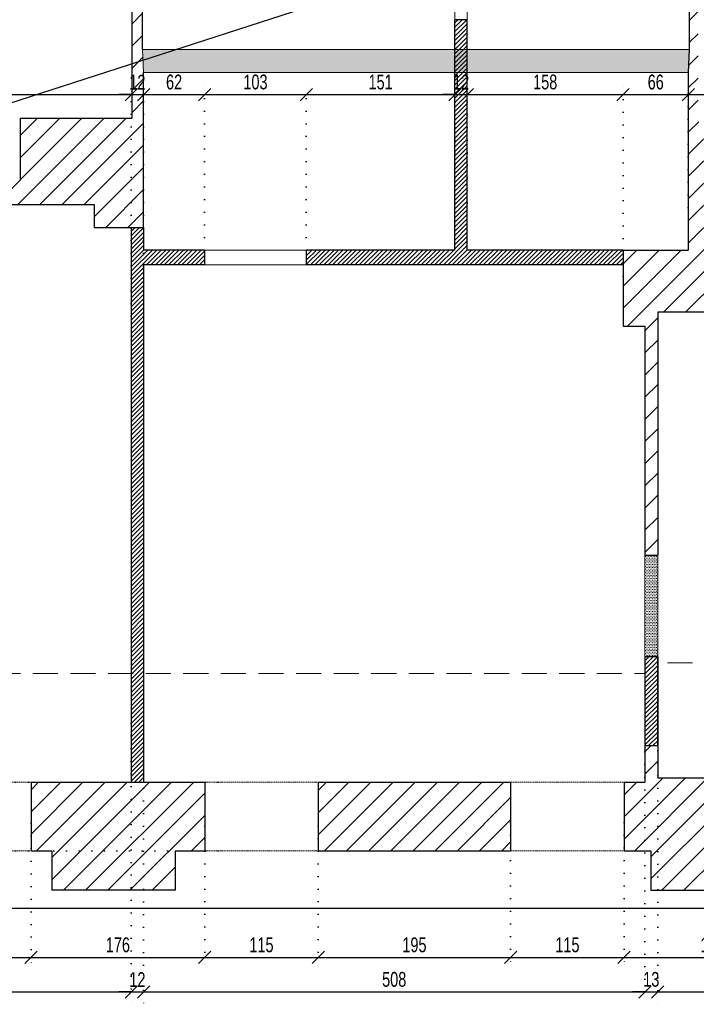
# Model space of a CAD drawing. Header units: millimetres. Extents: x 11149 to 111407, y -107619 to -23630.
# Tile 7 of 245: x 14129 to 14815, y -40030 to -39033. Entities that reach past the tile are written whole.
import ezdxf

# ---------------------------------------------------------------- set-up
doc = ezdxf.new("R2010")
doc.units = ezdxf.units.MM
doc.header["$LTSCALE"] = 2
for name, pattern in [('DOT', [6.35, 0, -6.35]), ('HIDDEN', [9.525, 6.35, -3.175]), ('HIDDENX2', [19.05, 12.7, -6.35])]:
    doc.linetypes.add(name, pattern=pattern)
doc.layers.get('0').update_dxf_attribs({"plot": 0})
doc.layers.get('Defpoints').update_dxf_attribs({"color": 1})
for name, color, linetype in [('3DPLAN_A_KRESKOWANIE 1', 253, 'Continuous'), ('3DPLAN_A_OPIS', 8, 'Continuous'), ('3DPLAN_K_OBRYS WIDOK', 242, 'Continuous')]:
    doc.layers.add(name, color=color, linetype=linetype)
for name, color, linetype, lineweight in [('3DPLAN_A_WYSOKOŚCI ZMIANA', 144, 'HIDDENX2', 5), ('A_WYBURZENIA', 6, 'Continuous', 0), ('A_ściany mur', 2, 'Continuous', 30), ('AW_CERAMIKA', 6, 'Continuous', 9), ('e-cad_wymiary', 4, 'Continuous', 9), ('WIDOK', 7, 'Continuous', 25)]:
    doc.layers.add(name, color=color, linetype=linetype, lineweight=lineweight)
doc.styles.add('e-cad_1', font='arial.ttf', dxfattribs={"width": 0.7})
doc.dimstyles.new('e-cad_1_100_[cm]', dxfattribs={"dimscale": 10, "dimtxt": 1.5, "dimasz": 1.25, "dimexe": 1.25, "dimexo": 0.625, "dimgap": 0.5, "dimtad": 1, "dimdec": 0, "dimrnd": 1, "dimzin": 1, "dimtxsty": 'e-cad_1', "dimblk": 'OBLIQUE', "dimcen": 2.5, "dimclrd": 256, "dimclre": 252, "dimclrt": 7, "dimadec": 0, "dimazin": 0, "dimtfac": 1, "dimtix": 1, "dimtmove": 2, "dimatfit": 3, "dimldrblk": 'NONE', "dimfxl": 60, "dimfxlon": 1, "dimarcsym": 0})
pattern_1 = [(0, (-4205.4427, -19250.5518), (0.79375, 1.5875), [0, -1.5875])]
pattern_2 = [(45, (-15708.4828, 6015.711), (-2.24506403, 2.24506403), [])]

# ---------------------------------------------------------------- blocks, each defined once
blk = doc.blocks.new('_OBLIQUE')
at = {"color": 0, "linetype": 'ByBlock', "lineweight": -2}
blk.add_line((-0.5, -0.5), (0.5, 0.5), dxfattribs=at)
blk = doc.blocks.new('*D608')
at = {"layer": 'Defpoints', "color": 0}
for p in [(14025.97, -39840.14), (14140.97, -39840.76), (14140.97, -39982.89)]:
    blk.add_point(p, dxfattribs=at)
at = {"layer": 'e-cad_wymiary', "color": 252, "linetype": 'DOT', "lineweight": -2}
for p, q in [((14025.97, -39846.39), (14025.97, -39995.39)), ((14140.97, -39847.01), (14140.97, -39995.39))]:
    blk.add_line(p, q, dxfattribs=at)
at = {"layer": 'e-cad_wymiary', "lineweight": -2}
blk.add_line((14025.97, -39982.89), (14140.97, -39982.89), dxfattribs=at)
at = {"layer": 'e-cad_wymiary', "lineweight": -2, "xscale": 12.5, "yscale": 12.5, "zscale": 12.5, "rotation": 180}
blk.add_blockref('_OBLIQUE', (14025.97, -39982.89), dxfattribs=at)
at = {"layer": 'e-cad_wymiary', "lineweight": -2, "xscale": 12.5, "yscale": 12.5, "zscale": 12.5}
blk.add_blockref('_OBLIQUE', (14140.97, -39982.89), dxfattribs=at)
at = {"layer": 'e-cad_wymiary', "color": 7, "insert": (14083.47, -39970.23), "char_height": 15, "attachment_point": 5, "style": 'e-cad_1'}
blk.add_mtext('115', dxfattribs=at)
blk = doc.blocks.new('_None')
blk = doc.blocks.new('*D609')
at = {"layer": 'Defpoints', "color": 0}
for p in [(14140.97, -39840.76), (14316.97, -39843.35), (14316.97, -39982.89)]:
    blk.add_point(p, dxfattribs=at)
at = {"layer": 'e-cad_wymiary', "color": 252, "linetype": 'DOT', "lineweight": -2}
for p, q in [((14140.97, -39847.01), (14140.97, -39995.39)), ((14316.97, -39849.6), (14316.97, -39995.39))]:
    blk.add_line(p, q, dxfattribs=at)
at = {"layer": 'e-cad_wymiary', "lineweight": -2}
blk.add_line((14140.97, -39982.89), (14316.97, -39982.89), dxfattribs=at)
at = {"layer": 'e-cad_wymiary', "lineweight": -2, "xscale": 12.5, "yscale": 12.5, "zscale": 12.5, "rotation": 180}
blk.add_blockref('_OBLIQUE', (14140.97, -39982.89), dxfattribs=at)
at = {"layer": 'e-cad_wymiary', "lineweight": -2, "xscale": 12.5, "yscale": 12.5, "zscale": 12.5}
blk.add_blockref('_OBLIQUE', (14316.97, -39982.89), dxfattribs=at)
at = {"layer": 'e-cad_wymiary', "color": 7, "insert": (14228.97, -39970.23), "char_height": 15, "attachment_point": 5, "style": 'e-cad_1'}
blk.add_mtext('176', dxfattribs=at)
blk = doc.blocks.new('*D610')
at = {"layer": 'Defpoints', "color": 0}
for p in [(14316.97, -39843.35), (14431.97, -39843.35), (14431.97, -39982.89)]:
    blk.add_point(p, dxfattribs=at)
at = {"layer": 'e-cad_wymiary', "color": 252, "linetype": 'DOT', "lineweight": -2}
for p, q in [((14316.97, -39849.6), (14316.97, -39995.39)), ((14431.97, -39849.6), (14431.97, -39995.39))]:
    blk.add_line(p, q, dxfattribs=at)
at = {"layer": 'e-cad_wymiary', "lineweight": -2}
blk.add_line((14316.97, -39982.89), (14431.97, -39982.89), dxfattribs=at)
at = {"layer": 'e-cad_wymiary', "lineweight": -2, "xscale": 12.5, "yscale": 12.5, "zscale": 12.5, "rotation": 180}
blk.add_blockref('_OBLIQUE', (14316.97, -39982.89), dxfattribs=at)
at = {"layer": 'e-cad_wymiary', "lineweight": -2, "xscale": 12.5, "yscale": 12.5, "zscale": 12.5}
blk.add_blockref('_OBLIQUE', (14431.97, -39982.89), dxfattribs=at)
at = {"layer": 'e-cad_wymiary', "color": 7, "insert": (14374.47, -39970.23), "char_height": 15, "attachment_point": 5, "style": 'e-cad_1'}
blk.add_mtext('115', dxfattribs=at)
blk = doc.blocks.new('*D611')
at = {"layer": 'Defpoints', "color": 0}
for p in [(14431.97, -39843.35), (14626.97, -39840.14), (14626.97, -39982.89)]:
    blk.add_point(p, dxfattribs=at)
at = {"layer": 'e-cad_wymiary', "color": 252, "linetype": 'DOT', "lineweight": -2}
for p, q in [((14431.97, -39849.6), (14431.97, -39995.39)), ((14626.97, -39846.39), (14626.97, -39995.39))]:
    blk.add_line(p, q, dxfattribs=at)
at = {"layer": 'e-cad_wymiary', "lineweight": -2}
blk.add_line((14431.97, -39982.89), (14626.97, -39982.89), dxfattribs=at)
at = {"layer": 'e-cad_wymiary', "lineweight": -2, "xscale": 12.5, "yscale": 12.5, "zscale": 12.5, "rotation": 180}
blk.add_blockref('_OBLIQUE', (14431.97, -39982.89), dxfattribs=at)
at = {"layer": 'e-cad_wymiary', "lineweight": -2, "xscale": 12.5, "yscale": 12.5, "zscale": 12.5}
blk.add_blockref('_OBLIQUE', (14626.97, -39982.89), dxfattribs=at)
at = {"layer": 'e-cad_wymiary', "color": 7, "insert": (14529.47, -39970.23), "char_height": 15, "attachment_point": 5, "style": 'e-cad_1'}
blk.add_mtext('195', dxfattribs=at)
blk = doc.blocks.new('*D612')
at = {"layer": 'Defpoints', "color": 0}
for p in [(14626.97, -39840.14), (14741.97, -39840.14), (14741.97, -39982.89)]:
    blk.add_point(p, dxfattribs=at)
at = {"layer": 'e-cad_wymiary', "color": 252, "linetype": 'DOT', "lineweight": -2}
for p, q in [((14626.97, -39846.39), (14626.97, -39995.39)), ((14741.97, -39846.39), (14741.97, -39995.39))]:
    blk.add_line(p, q, dxfattribs=at)
at = {"layer": 'e-cad_wymiary', "lineweight": -2}
blk.add_line((14626.97, -39982.89), (14741.97, -39982.89), dxfattribs=at)
at = {"layer": 'e-cad_wymiary', "lineweight": -2, "xscale": 12.5, "yscale": 12.5, "zscale": 12.5, "rotation": 180}
blk.add_blockref('_OBLIQUE', (14626.97, -39982.89), dxfattribs=at)
at = {"layer": 'e-cad_wymiary', "lineweight": -2, "xscale": 12.5, "yscale": 12.5, "zscale": 12.5}
blk.add_blockref('_OBLIQUE', (14741.97, -39982.89), dxfattribs=at)
at = {"layer": 'e-cad_wymiary', "color": 7, "insert": (14684.47, -39970.23), "char_height": 15, "attachment_point": 5, "style": 'e-cad_1'}
blk.add_mtext('115', dxfattribs=at)
blk = doc.blocks.new('*D613')
at = {"layer": 'Defpoints', "color": 0}
for p in [(14741.97, -39840.14), (14920.97, -39840.14), (14920.97, -39982.89)]:
    blk.add_point(p, dxfattribs=at)
at = {"layer": 'e-cad_wymiary', "color": 252, "linetype": 'DOT', "lineweight": -2}
for p, q in [((14741.97, -39846.39), (14741.97, -39995.39)), ((14920.97, -39846.39), (14920.97, -39995.39))]:
    blk.add_line(p, q, dxfattribs=at)
at = {"layer": 'e-cad_wymiary', "lineweight": -2}
blk.add_line((14741.97, -39982.89), (14920.97, -39982.89), dxfattribs=at)
at = {"layer": 'e-cad_wymiary', "lineweight": -2, "xscale": 12.5, "yscale": 12.5, "zscale": 12.5, "rotation": 180}
blk.add_blockref('_OBLIQUE', (14741.97, -39982.89), dxfattribs=at)
at = {"layer": 'e-cad_wymiary', "lineweight": -2, "xscale": 12.5, "yscale": 12.5, "zscale": 12.5}
blk.add_blockref('_OBLIQUE', (14920.97, -39982.89), dxfattribs=at)
at = {"layer": 'e-cad_wymiary', "color": 7, "insert": (14831.47, -39970.23), "char_height": 15, "attachment_point": 5, "style": 'e-cad_1'}
blk.add_mtext('179', dxfattribs=at)
blk = doc.blocks.new('*D634')
at = {"layer": 'Defpoints', "color": 0}
for p in [(13977.43, -39726.59), (14242.47, -39739.55), (14242.47, -40017.89)]:
    blk.add_point(p, dxfattribs=at)
at = {"layer": 'e-cad_wymiary', "color": 252, "linetype": 'DOT', "lineweight": -2}
for p, q in [((13977.43, -39732.84), (13977.43, -40030.39)), ((14242.47, -39745.8), (14242.47, -40030.39))]:
    blk.add_line(p, q, dxfattribs=at)
at = {"layer": 'e-cad_wymiary', "lineweight": -2}
blk.add_line((13977.43, -40017.89), (14242.47, -40017.89), dxfattribs=at)
at = {"layer": 'e-cad_wymiary', "lineweight": -2, "xscale": 12.5, "yscale": 12.5, "zscale": 12.5, "rotation": 180}
blk.add_blockref('_OBLIQUE', (13977.43, -40017.89), dxfattribs=at)
at = {"layer": 'e-cad_wymiary', "lineweight": -2, "xscale": 12.5, "yscale": 12.5, "zscale": 12.5}
blk.add_blockref('_OBLIQUE', (14242.47, -40017.89), dxfattribs=at)
at = {"layer": 'e-cad_wymiary', "color": 7, "insert": (14109.95, -40005.23), "char_height": 15, "attachment_point": 5, "style": 'e-cad_1'}
blk.add_mtext('265', dxfattribs=at)
blk = doc.blocks.new('*D635')
at = {"layer": 'Defpoints', "color": 0}
for p in [(14242.47, -39739.55), (14254.97, -39741.17), (14254.97, -40017.89)]:
    blk.add_point(p, dxfattribs=at)
at = {"layer": 'e-cad_wymiary', "color": 252, "linetype": 'DOT', "lineweight": -2}
for p, q in [((14242.47, -39745.8), (14242.47, -40030.39)), ((14254.97, -39747.42), (14254.97, -40030.39))]:
    blk.add_line(p, q, dxfattribs=at)
at = {"layer": 'e-cad_wymiary', "lineweight": -2}
for p, q in [((14242.47, -40017.89), (14229.97, -40017.89)), ((14242.47, -40017.89), (14254.97, -40017.89)), ((14254.97, -40017.89), (14267.47, -40017.89))]:
    blk.add_line(p, q, dxfattribs=at)
at = {"layer": 'e-cad_wymiary', "lineweight": -2, "xscale": 12.5, "yscale": 12.5, "zscale": 12.5}
blk.add_blockref('_OBLIQUE', (14242.47, -40017.89), dxfattribs=at)
at = {"layer": 'e-cad_wymiary', "lineweight": -2, "xscale": 12.5, "yscale": 12.5, "zscale": 12.5, "rotation": 180}
blk.add_blockref('_OBLIQUE', (14254.97, -40017.89), dxfattribs=at)
at = {"layer": 'e-cad_wymiary', "color": 7, "insert": (14248.72, -40005.36), "char_height": 15, "attachment_point": 5, "style": 'e-cad_1'}
blk.add_mtext('12', dxfattribs=at)
blk = doc.blocks.new('*D636')
at = {"layer": 'Defpoints', "color": 0}
for p in [(14254.97, -39741.17), (14762.97, -39768.39), (14762.97, -40017.89)]:
    blk.add_point(p, dxfattribs=at)
at = {"layer": 'e-cad_wymiary', "color": 252, "linetype": 'DOT', "lineweight": -2}
for p, q in [((14254.97, -39747.42), (14254.97, -40030.39)), ((14762.97, -39774.64), (14762.97, -40030.39))]:
    blk.add_line(p, q, dxfattribs=at)
at = {"layer": 'e-cad_wymiary', "lineweight": -2}
blk.add_line((14254.97, -40017.89), (14762.97, -40017.89), dxfattribs=at)
at = {"layer": 'e-cad_wymiary', "lineweight": -2, "xscale": 12.5, "yscale": 12.5, "zscale": 12.5, "rotation": 180}
blk.add_blockref('_OBLIQUE', (14254.97, -40017.89), dxfattribs=at)
at = {"layer": 'e-cad_wymiary', "lineweight": -2, "xscale": 12.5, "yscale": 12.5, "zscale": 12.5}
blk.add_blockref('_OBLIQUE', (14762.97, -40017.89), dxfattribs=at)
at = {"layer": 'e-cad_wymiary', "color": 7, "insert": (14508.97, -40005.23), "char_height": 15, "attachment_point": 5, "style": 'e-cad_1'}
blk.add_mtext('508', dxfattribs=at)
blk = doc.blocks.new('*D637')
at = {"layer": 'Defpoints', "color": 0}
for p in [(14775.97, -39754.14), (14762.97, -39768.39), (14775.97, -40017.89)]:
    blk.add_point(p, dxfattribs=at)
at = {"layer": 'e-cad_wymiary', "color": 252, "linetype": 'DOT', "lineweight": -2}
for p, q in [((14775.97, -39760.39), (14775.97, -40030.39)), ((14762.97, -39774.64), (14762.97, -40030.39))]:
    blk.add_line(p, q, dxfattribs=at)
at = {"layer": 'e-cad_wymiary', "lineweight": -2}
for p, q in [((14762.97, -40017.89), (14750.47, -40017.89)), ((14762.97, -40017.89), (14775.97, -40017.89)), ((14775.97, -40017.89), (14788.47, -40017.89))]:
    blk.add_line(p, q, dxfattribs=at)
at = {"layer": 'e-cad_wymiary', "lineweight": -2, "xscale": 12.5, "yscale": 12.5, "zscale": 12.5}
blk.add_blockref('_OBLIQUE', (14762.97, -40017.89), dxfattribs=at)
at = {"layer": 'e-cad_wymiary', "lineweight": -2, "xscale": 12.5, "yscale": 12.5, "zscale": 12.5, "rotation": 180}
blk.add_blockref('_OBLIQUE', (14775.97, -40017.89), dxfattribs=at)
at = {"layer": 'e-cad_wymiary', "color": 7, "insert": (14769.47, -40005.23), "char_height": 15, "attachment_point": 5, "style": 'e-cad_1'}
blk.add_mtext('13', dxfattribs=at)
blk = doc.blocks.new('*D638')
at = {"layer": 'Defpoints', "color": 0, "ltscale": 0.5}
for p in [(14775.97, -39754.14), (15420.97, -39781.47), (15420.97, -40017.89)]:
    blk.add_point(p, dxfattribs=at)
at = {"layer": 'e-cad_wymiary', "color": 252, "linetype": 'DOT', "lineweight": -2}
for p, q in [((14775.97, -39760.39), (14775.97, -40030.39)), ((15420.97, -39787.72), (15420.97, -40030.39))]:
    blk.add_line(p, q, dxfattribs=at)
at = {"layer": 'e-cad_wymiary', "lineweight": -2}
blk.add_line((14775.97, -40017.89), (15420.97, -40017.89), dxfattribs=at)
at = {"layer": 'e-cad_wymiary', "lineweight": -2, "ltscale": 0.5, "xscale": 12.5, "yscale": 12.5, "zscale": 12.5, "rotation": 180}
blk.add_blockref('_OBLIQUE', (14775.97, -40017.89), dxfattribs=at)
at = {"layer": 'e-cad_wymiary', "lineweight": -2, "ltscale": 0.5, "xscale": 12.5, "yscale": 12.5, "zscale": 12.5}
blk.add_blockref('_OBLIQUE', (15420.97, -40017.89), dxfattribs=at)
at = {"layer": 'e-cad_wymiary', "color": 7, "ltscale": 0.5, "insert": (15098.47, -40005.23), "char_height": 15, "attachment_point": 5, "style": 'e-cad_1'}
blk.add_mtext('645', dxfattribs=at)
blk = doc.blocks.new('*D733')
at = {"layer": 'Defpoints', "color": 0}
for p in [(14242.47, -39108.89), (13977.43, -39260.28), (14242.47, -39339.67)]:
    blk.add_point(p, dxfattribs=at)
at = {"layer": 'e-cad_wymiary', "color": 252, "linetype": 'DOT', "lineweight": -2}
for p, q in [((13977.43, -39254.03), (13977.43, -39096.39)), ((14242.47, -39333.42), (14242.47, -39096.39))]:
    blk.add_line(p, q, dxfattribs=at)
at = {"layer": 'e-cad_wymiary', "lineweight": -2}
blk.add_line((13977.43, -39108.89), (14242.47, -39108.89), dxfattribs=at)
at = {"layer": 'e-cad_wymiary', "lineweight": -2, "xscale": 12.5, "yscale": 12.5, "zscale": 12.5, "rotation": 180}
blk.add_blockref('_OBLIQUE', (13977.43, -39108.89), dxfattribs=at)
at = {"layer": 'e-cad_wymiary', "lineweight": -2, "xscale": 12.5, "yscale": 12.5, "zscale": 12.5}
blk.add_blockref('_OBLIQUE', (14242.47, -39108.89), dxfattribs=at)
at = {"layer": 'e-cad_wymiary', "color": 7, "insert": (14109.95, -39096.23), "char_height": 15, "attachment_point": 5, "style": 'e-cad_1'}
blk.add_mtext('265', dxfattribs=at)
blk = doc.blocks.new('*D734')
at = {"layer": 'Defpoints', "color": 0}
for p in [(14254.97, -39108.89), (14242.47, -39339.67), (14254.97, -39339.67)]:
    blk.add_point(p, dxfattribs=at)
at = {"layer": 'e-cad_wymiary', "color": 252, "linetype": 'DOT', "lineweight": -2}
for p, q in [((14242.47, -39333.42), (14242.47, -39096.39)), ((14254.97, -39333.42), (14254.97, -39096.39))]:
    blk.add_line(p, q, dxfattribs=at)
at = {"layer": 'e-cad_wymiary', "lineweight": -2}
for p, q in [((14242.47, -39108.89), (14229.97, -39108.89)), ((14242.47, -39108.89), (14254.97, -39108.89)), ((14254.97, -39108.89), (14267.47, -39108.89))]:
    blk.add_line(p, q, dxfattribs=at)
at = {"layer": 'e-cad_wymiary', "lineweight": -2, "xscale": 12.5, "yscale": 12.5, "zscale": 12.5}
blk.add_blockref('_OBLIQUE', (14242.47, -39108.89), dxfattribs=at)
at = {"layer": 'e-cad_wymiary', "lineweight": -2, "xscale": 12.5, "yscale": 12.5, "zscale": 12.5, "rotation": 180}
blk.add_blockref('_OBLIQUE', (14254.97, -39108.89), dxfattribs=at)
at = {"layer": 'e-cad_wymiary', "color": 7, "insert": (14248.72, -39096.36), "char_height": 15, "attachment_point": 5, "style": 'e-cad_1'}
blk.add_mtext('12', dxfattribs=at)
blk = doc.blocks.new('*D735')
at = {"layer": 'Defpoints', "color": 0}
for p in [(14316.88, -39108.89), (14316.88, -39272.64), (14254.97, -39339.67)]:
    blk.add_point(p, dxfattribs=at)
at = {"layer": 'e-cad_wymiary', "color": 252, "linetype": 'DOT', "lineweight": -2}
for p, q in [((14254.97, -39333.42), (14254.97, -39096.39)), ((14316.88, -39266.39), (14316.88, -39096.39))]:
    blk.add_line(p, q, dxfattribs=at)
at = {"layer": 'e-cad_wymiary', "lineweight": -2}
blk.add_line((14254.97, -39108.89), (14316.88, -39108.89), dxfattribs=at)
at = {"layer": 'e-cad_wymiary', "lineweight": -2, "xscale": 12.5, "yscale": 12.5, "zscale": 12.5, "rotation": 180}
blk.add_blockref('_OBLIQUE', (14254.97, -39108.89), dxfattribs=at)
at = {"layer": 'e-cad_wymiary', "lineweight": -2, "xscale": 12.5, "yscale": 12.5, "zscale": 12.5}
blk.add_blockref('_OBLIQUE', (14316.88, -39108.89), dxfattribs=at)
at = {"layer": 'e-cad_wymiary', "color": 7, "insert": (14285.92, -39096.23), "char_height": 15, "attachment_point": 5, "style": 'e-cad_1'}
blk.add_mtext('62', dxfattribs=at)
blk = doc.blocks.new('*D736')
at = {"layer": 'Defpoints', "color": 0}
for p in [(14419.88, -39108.89), (14316.88, -39272.64), (14419.88, -39272.64)]:
    blk.add_point(p, dxfattribs=at)
at = {"layer": 'e-cad_wymiary', "color": 252, "linetype": 'DOT', "lineweight": -2}
for p, q in [((14316.88, -39266.39), (14316.88, -39096.39)), ((14419.88, -39266.39), (14419.88, -39096.39))]:
    blk.add_line(p, q, dxfattribs=at)
at = {"layer": 'e-cad_wymiary', "lineweight": -2}
blk.add_line((14316.88, -39108.89), (14419.88, -39108.89), dxfattribs=at)
at = {"layer": 'e-cad_wymiary', "lineweight": -2, "xscale": 12.5, "yscale": 12.5, "zscale": 12.5, "rotation": 180}
blk.add_blockref('_OBLIQUE', (14316.88, -39108.89), dxfattribs=at)
at = {"layer": 'e-cad_wymiary', "lineweight": -2, "xscale": 12.5, "yscale": 12.5, "zscale": 12.5}
blk.add_blockref('_OBLIQUE', (14419.88, -39108.89), dxfattribs=at)
at = {"layer": 'e-cad_wymiary', "color": 7, "insert": (14368.38, -39096.23), "char_height": 15, "attachment_point": 5, "style": 'e-cad_1'}
blk.add_mtext('103', dxfattribs=at)
blk = doc.blocks.new('*D737')
at = {"layer": 'Defpoints', "color": 0}
for p in [(14570.5, -39108.89), (14570.5, -39225.21), (14419.88, -39272.64)]:
    blk.add_point(p, dxfattribs=at)
at = {"layer": 'e-cad_wymiary', "color": 252, "linetype": 'DOT', "lineweight": -2}
for p, q in [((14419.88, -39266.39), (14419.88, -39096.39)), ((14570.5, -39218.96), (14570.5, -39096.39))]:
    blk.add_line(p, q, dxfattribs=at)
at = {"layer": 'e-cad_wymiary', "lineweight": -2}
blk.add_line((14419.88, -39108.89), (14570.5, -39108.89), dxfattribs=at)
at = {"layer": 'e-cad_wymiary', "lineweight": -2, "xscale": 12.5, "yscale": 12.5, "zscale": 12.5, "rotation": 180}
blk.add_blockref('_OBLIQUE', (14419.88, -39108.89), dxfattribs=at)
at = {"layer": 'e-cad_wymiary', "lineweight": -2, "xscale": 12.5, "yscale": 12.5, "zscale": 12.5}
blk.add_blockref('_OBLIQUE', (14570.5, -39108.89), dxfattribs=at)
at = {"layer": 'e-cad_wymiary', "color": 7, "insert": (14495.19, -39096.23), "char_height": 15, "attachment_point": 5, "style": 'e-cad_1'}
blk.add_mtext('151', dxfattribs=at)
blk = doc.blocks.new('*D738')
at = {"layer": 'Defpoints', "color": 0}
for p in [(14583, -39108.89), (14570.5, -39225.21), (14583, -39225.21)]:
    blk.add_point(p, dxfattribs=at)
at = {"layer": 'e-cad_wymiary', "color": 252, "linetype": 'DOT', "lineweight": -2}
for p, q in [((14570.5, -39218.96), (14570.5, -39096.39)), ((14583, -39218.96), (14583, -39096.39))]:
    blk.add_line(p, q, dxfattribs=at)
at = {"layer": 'e-cad_wymiary', "lineweight": -2}
for p, q in [((14570.5, -39108.89), (14558, -39108.89)), ((14570.5, -39108.89), (14583, -39108.89)), ((14583, -39108.89), (14595.5, -39108.89))]:
    blk.add_line(p, q, dxfattribs=at)
at = {"layer": 'e-cad_wymiary', "lineweight": -2, "xscale": 12.5, "yscale": 12.5, "zscale": 12.5}
blk.add_blockref('_OBLIQUE', (14570.5, -39108.89), dxfattribs=at)
at = {"layer": 'e-cad_wymiary', "lineweight": -2, "xscale": 12.5, "yscale": 12.5, "zscale": 12.5, "rotation": 180}
blk.add_blockref('_OBLIQUE', (14583, -39108.89), dxfattribs=at)
at = {"layer": 'e-cad_wymiary', "color": 7, "insert": (14576.75, -39096.36), "char_height": 15, "attachment_point": 5, "style": 'e-cad_1'}
blk.add_mtext('12', dxfattribs=at)
blk = doc.blocks.new('*D739')
at = {"layer": 'Defpoints', "color": 0}
for p in [(14740.97, -39108.89), (14583, -39225.21), (14740.97, -39299.38)]:
    blk.add_point(p, dxfattribs=at)
at = {"layer": 'e-cad_wymiary', "color": 252, "linetype": 'DOT', "lineweight": -2}
for p, q in [((14583, -39218.96), (14583, -39096.39)), ((14740.97, -39293.13), (14740.97, -39096.39))]:
    blk.add_line(p, q, dxfattribs=at)
at = {"layer": 'e-cad_wymiary', "lineweight": -2}
blk.add_line((14583, -39108.89), (14740.97, -39108.89), dxfattribs=at)
at = {"layer": 'e-cad_wymiary', "lineweight": -2, "xscale": 12.5, "yscale": 12.5, "zscale": 12.5, "rotation": 180}
blk.add_blockref('_OBLIQUE', (14583, -39108.89), dxfattribs=at)
at = {"layer": 'e-cad_wymiary', "lineweight": -2, "xscale": 12.5, "yscale": 12.5, "zscale": 12.5}
blk.add_blockref('_OBLIQUE', (14740.97, -39108.89), dxfattribs=at)
at = {"layer": 'e-cad_wymiary', "color": 7, "insert": (14661.98, -39096.23), "char_height": 15, "attachment_point": 5, "style": 'e-cad_1'}
blk.add_mtext('158', dxfattribs=at)
blk = doc.blocks.new('*D740')
at = {"layer": 'Defpoints', "color": 0}
for p in [(14806.97, -39108.89), (14806.97, -39229.51), (14740.97, -39299.38)]:
    blk.add_point(p, dxfattribs=at)
at = {"layer": 'e-cad_wymiary', "color": 252, "linetype": 'DOT', "lineweight": -2}
for p, q in [((14740.97, -39293.13), (14740.97, -39096.39)), ((14806.97, -39223.26), (14806.97, -39096.39))]:
    blk.add_line(p, q, dxfattribs=at)
at = {"layer": 'e-cad_wymiary', "lineweight": -2}
blk.add_line((14740.97, -39108.89), (14806.97, -39108.89), dxfattribs=at)
at = {"layer": 'e-cad_wymiary', "lineweight": -2, "xscale": 12.5, "yscale": 12.5, "zscale": 12.5, "rotation": 180}
blk.add_blockref('_OBLIQUE', (14740.97, -39108.89), dxfattribs=at)
at = {"layer": 'e-cad_wymiary', "lineweight": -2, "xscale": 12.5, "yscale": 12.5, "zscale": 12.5}
blk.add_blockref('_OBLIQUE', (14806.97, -39108.89), dxfattribs=at)
at = {"layer": 'e-cad_wymiary', "color": 7, "insert": (14773.97, -39096.23), "char_height": 15, "attachment_point": 5, "style": 'e-cad_1'}
blk.add_mtext('66', dxfattribs=at)
blk = doc.blocks.new('*D741')
at = {"layer": 'Defpoints', "color": 0}
for p in [(14870.97, -39108.89), (14870.97, -39224.45), (14806.97, -39229.51)]:
    blk.add_point(p, dxfattribs=at)
at = {"layer": 'e-cad_wymiary', "color": 252, "linetype": 'DOT', "lineweight": -2}
for p, q in [((14806.97, -39223.26), (14806.97, -39096.39)), ((14870.97, -39218.2), (14870.97, -39096.39))]:
    blk.add_line(p, q, dxfattribs=at)
at = {"layer": 'e-cad_wymiary', "lineweight": -2}
blk.add_line((14806.97, -39108.89), (14870.97, -39108.89), dxfattribs=at)
at = {"layer": 'e-cad_wymiary', "lineweight": -2, "xscale": 12.5, "yscale": 12.5, "zscale": 12.5, "rotation": 180}
blk.add_blockref('_OBLIQUE', (14806.97, -39108.89), dxfattribs=at)
at = {"layer": 'e-cad_wymiary', "lineweight": -2, "xscale": 12.5, "yscale": 12.5, "zscale": 12.5}
blk.add_blockref('_OBLIQUE', (14870.97, -39108.89), dxfattribs=at)
at = {"layer": 'e-cad_wymiary', "color": 7, "insert": (14838.97, -39096.23), "char_height": 15, "attachment_point": 5, "style": 'e-cad_1'}
blk.add_mtext('64', dxfattribs=at)
blk = doc.blocks.new('*D756')
at = {"layer": 'Defpoints', "color": 0}
for p in [(14073.44, -39805.39), (14336.72, -39805.39), (14336.72, -39874.89)]:
    blk.add_point(p, dxfattribs=at)
at = {"layer": 'e-cad_wymiary', "color": 252, "linetype": 'DOT', "lineweight": -2}
for p, q in [((14330.47, -39805.39), (14060.94, -39805.39)), ((14330.47, -39874.89), (14060.94, -39874.89))]:
    blk.add_line(p, q, dxfattribs=at)
at = {"layer": 'e-cad_wymiary', "lineweight": -2}
blk.add_line((14073.44, -39874.89), (14073.44, -39805.39), dxfattribs=at)
at = {"layer": 'e-cad_wymiary', "lineweight": -2, "xscale": 12.5, "yscale": 12.5, "zscale": 12.5}
for p, rotation in [((14073.44, -39805.39), 90), ((14073.44, -39874.89), 270)]:
    blk.add_blockref('_OBLIQUE', p, dxfattribs=dict(at, rotation=rotation))
at = {"layer": 'e-cad_wymiary', "color": 7, "insert": (14060.78, -39840.14), "char_height": 15, "attachment_point": 5, "rotation": 90, "style": 'e-cad_1'}
blk.add_mtext('69', dxfattribs=at)
blk = doc.blocks.new('*D757')
at = {"layer": 'Defpoints', "color": 0}
for p in [(13971.18, -39686.94), (14073.44, -39686.94), (14336.72, -39805.39)]:
    blk.add_point(p, dxfattribs=at)
at = {"layer": 'e-cad_wymiary', "color": 252, "linetype": 'DOT', "lineweight": -2}
for p, q in [((13977.43, -39686.94), (14085.94, -39686.94)), ((14330.47, -39805.39), (14060.94, -39805.39))]:
    blk.add_line(p, q, dxfattribs=at)
at = {"layer": 'e-cad_wymiary', "lineweight": -2}
blk.add_line((14073.44, -39805.39), (14073.44, -39686.94), dxfattribs=at)
at = {"layer": 'e-cad_wymiary', "lineweight": -2, "xscale": 12.5, "yscale": 12.5, "zscale": 12.5}
for p, rotation in [((14073.44, -39686.94), 90), ((14073.44, -39805.39), 270)]:
    blk.add_blockref('_OBLIQUE', p, dxfattribs=dict(at, rotation=rotation))
at = {"layer": 'e-cad_wymiary', "color": 7, "insert": (14060.78, -39746.17), "char_height": 15, "attachment_point": 5, "rotation": 90, "style": 'e-cad_1'}
blk.add_mtext('118', dxfattribs=at)

msp = doc.modelspace()

# ---------------------------------------------------------------- hatches: boundary and pattern name
at = {"layer": '3DPLAN_A_KRESKOWANIE 1'}
h = msp.add_hatch(dxfattribs=at)
h.set_pattern_fill('ANSI31', color=256, scale=5, style=0)
h.set_pattern_definition([(45, (14206.918, -38714.36), (-11.22532, 11.22532), [])])
h.paths.add_polyline_path([(14219.97, -38701.39), (14194.97, -38701.39), (14194.97, -38726.39), (14219.97, -38726.39)])
h.paths.add_polyline_path([(12418.47, -38265.89), (12293.47, -38265.89), (12293.47, -38305.89), (11781.49, -38305.89), (11781.49, -38349.39), (11809.49, -38349.39), (11809.49, -38458.39), (11829.97, -38458.39), (11829.97, -38349.39), (12348.97, -38349.39), (12348.97, -38549.39), (12396.97, -38549.39), (12396.97, -38613.39), (12410.97, -38613.39), (12410.97, -38352.39), (12439.97, -38352.39), (12439.97, -38305.89), (12418.47, -38305.89)])
h.paths.add_polyline_path([(12747.96, -38305.89), (12559.97, -38305.89), (12559.97, -38352.39), (12559.97, -38395.39), (12572.96, -38395.39), (12572.96, -38355.39), (12747.96, -38355.39)])
h.paths.add_polyline_path([(12410.97, -38716.39), (12396.97, -38716.39), (12396.97, -38911.39), (12326.97, -38911.39), (12326.97, -38928.39), (11829.97, -38928.39), (11829.97, -38858.39), (11809.49, -38858.39), (11809.49, -38928.39), (11781.49, -38928.39), (11781.49, -38994.39), (11798.97, -38994.39), (11798.97, -38950.39), (12368.97, -38950.39), (12368.97, -39017.39), (12375.97, -39017.39), (12375.97, -39010.39), (12410.97, -39010.39)])
h.paths.add_polyline_path([(11829.97, -38633.39), (11809.49, -38633.39), (11809.49, -38683.39), (11829.97, -38683.39)])
h.paths.add_polyline_path([(13772.97, -38305.89), (13726.97, -38305.89), (13726.97, -38265.89), (13601.97, -38265.89), (13601.97, -38305.89), (13559.97, -38305.89), (13559.97, -38347.39), (13627.97, -38347.39), (13627.97, -38636.39), (13204.97, -38636.39), (13204.97, -38653.39), (13245.97, -38653.39), (13245.97, -38705.39), (13618.97, -38705.39), (13618.97, -38755.65), (13648.97, -38755.65), (13648.97, -38485.39), (13689.97, -38485.39), (13689.97, -38341.39), (13772.97, -38341.39)])
h.paths.add_polyline_path([(14060.97, -38305.89), (13887.97, -38305.89), (13887.97, -38341.39), (14060.97, -38341.39)])
h.paths.add_polyline_path([(13091.97, -39365.39), (13037.97, -39365.39), (13037.97, -39354.39), (12981.97, -39354.39), (12916.97, -39354.39), (12916.97, -39519.39), (12981.97, -39519.39), (12981.97, -39808.39), (12901.97, -39808.39), (12901.97, -39874.89), (12945.97, -39874.89), (12945.97, -39914.89), (13070.97, -39914.89), (13070.97, -39874.89), (13114.97, -39874.89), (13114.97, -39805.39), (13037.97, -39805.39), (13037.97, -39520.39), (13091.97, -39520.39)])
h.paths.add_polyline_path([(13426.97, -39805.39), (13229.97, -39805.39), (13229.97, -39874.89), (13426.97, -39874.89)])
h.paths.add_polyline_path([(12956.97, -39264.39), (12956.97, -39197.39), (12950.97, -39197.39), (12950.97, -39173.39), (13026.62, -39173.39), (13026.62, -39264.39)])
h.paths.add_polyline_path([(12726.97, -39808.39), (12590.97, -39808.39), (12590.97, -39874.89), (12726.97, -39874.89)])
h.paths.add_polyline_path([(12415.97, -39808.39), (11864.97, -39808.39), (11864.97, -39692.39), (11809.49, -39692.39), (11809.49, -39808.39), (11781.49, -39808.39), (11781.49, -39874.89), (12231.97, -39874.89), (12231.97, -39914.89), (12356.97, -39914.89), (12356.97, -39874.89), (12415.97, -39874.89)])
h.paths.add_polyline_path([(11864.97, -39470.39), (11809.49, -39470.39), (11809.49, -39517.39), (11864.97, -39517.39)])
h.paths.add_polyline_path([(14626.97, -39805.39), (14431.97, -39805.39), (14431.97, -39874.89), (14626.97, -39874.89)])
h.paths.add_polyline_path([(14316.97, -39805.39), (14140.97, -39805.39), (14140.97, -39874.89), (14161.97, -39874.89), (14161.97, -39914.89), (14286.97, -39914.89), (14286.97, -39874.89), (14316.97, -39874.89)])
h.paths.add_polyline_path([(14025.97, -39805.39), (13831.97, -39805.39), (13831.97, -39874.89), (14025.97, -39874.89)])
h.paths.add_polyline_path([(13716.97, -39805.39), (13541.97, -39805.39), (13541.97, -39874.89), (13570.97, -39874.89), (13570.97, -39914.89), (13695.97, -39914.89), (13695.97, -39874.89), (13716.97, -39874.89)])
h.paths.add_polyline_path([(13602.97, -38997.89), (13602.97, -38912.39), (13618.97, -38912.39), (13618.97, -38902.89), (13618.97, -38875.39), (13648.97, -38875.39), (13648.97, -38902.89), (13654.97, -38902.89), (13654.97, -38959.89), (13769.97, -38959.89), (13769.97, -38987.39), (13908.97, -38987.39), (13908.97, -38997.89), (13769.97, -38997.89), (13608.97, -38997.89)])
h.paths.add_polyline_path([(13602.97, -39133.89), (13766.97, -39133.89), (13766.97, -39220.39), (13675.97, -39220.39), (13675.97, -39513.39), (13641.97, -39513.39), (13641.97, -39243.39), (13614.97, -39243.39), (13614.97, -39205.39), (13602.97, -39205.39)])
h.paths.add_polyline_path([(14806.97, -39086.39), (14806.97, -39266.39), (14740.97, -39266.39), (14740.97, -39343.39), (14762.97, -39343.39), (14762.97, -39575.39), (14775.97, -39575.39), (14775.97, -39329.39), (14934.97, -39329.39), (14934.97, -39260.39), (14870.97, -39260.39), (14870.97, -39136.39), (14816.97, -39136.39), (14816.97, -39003.39), (14870.97, -39003.39), (14870.97, -38895.39), (14807.97, -38895.39), (14807.97, -39063.39)])
h.paths.add_polyline_path([(14254.97, -39243.39), (14204.97, -39243.39), (14204.97, -39220.39), (13896.97, -39220.39), (13896.97, -39195.89), (14129.97, -39195.89), (14129.97, -39132.89), (14242.97, -39132.89), (14242.97, -38997.89), (14137.97, -38997.89), (14137.97, -38972.39), (14205.97, -38972.39), (14205.97, -38906.39), (14253.97, -38906.39), (14253.97, -39063.39), (14254.97, -39086.39)])
h.paths.add_polyline_path([(14636.97, -38305.89), (14463.97, -38305.89), (14463.97, -38341.39), (14636.97, -38341.39)])
h.paths.add_polyline_path([(14924.97, -38305.89), (14901.97, -38305.89), (14901.97, -38265.89), (14776.97, -38265.89), (14776.97, -38305.89), (14751.97, -38305.89), (14751.97, -38341.39), (14924.97, -38341.39)])
h.paths.add_polyline_path([(15234.97, -38305.89), (15039.97, -38305.89), (15039.97, -38341.39), (15234.97, -38341.39)])
h.paths.add_polyline_path([(15524.97, -38305.89), (15502.97, -38305.89), (15502.97, -38265.89), (15377.97, -38265.89), (15377.97, -38305.89), (15349.97, -38305.89), (15349.97, -38341.39), (15524.97, -38341.39)])
h.paths.add_polyline_path([(15834.97, -38305.89), (15641.97, -38305.89), (15641.97, -38341.39), (15834.97, -38341.39)])
h.paths.add_polyline_path([(16625.97, -38305.89), (16098.97, -38305.89), (16098.97, -38265.89), (15973.97, -38265.89), (15973.97, -38305.89), (15948.97, -38305.89), (15948.97, -38341.39), (16550.97, -38341.39), (16550.97, -38448.39), (16594.97, -38448.39), (16594.97, -38341.39), (16625.97, -38341.39)])
h.paths.add_polyline_path([(16594.97, -38625.39), (16550.97, -38625.39), (16550.97, -38680.39), (16594.97, -38680.39)])
h.paths.add_polyline_path([(16594.97, -38857.39), (16550.97, -38857.39), (16550.97, -38985.39), (16594.97, -38985.39)])
h.paths.add_polyline_path([(16594.97, -39161.39), (16550.97, -39161.39), (16550.97, -39291.39), (16594.97, -39291.39)])
h.paths.add_polyline_path([(16594.97, -39467.39), (16550.97, -39467.39), (16550.97, -39522.39), (16594.97, -39522.39)])
h.paths.add_polyline_path([(16625.97, -39801.39), (16594.97, -39801.39), (16594.97, -39699.39), (16550.97, -39699.39), (16550.97, -39801.39), (15944.97, -39801.39), (15944.97, -39874.89), (15973.97, -39874.89), (15973.97, -39914.89), (16098.97, -39914.89), (16098.97, -39874.89), (16625.97, -39874.89)])
h.paths.add_polyline_path([(15830.97, -39801.39), (15637.97, -39801.39), (15637.97, -39874.89), (15830.97, -39874.89)])
h.paths.add_polyline_path([(15520.97, -39801.39), (15345.97, -39801.39), (15345.97, -39874.89), (15369.97, -39874.89), (15369.97, -39914.89), (15494.97, -39914.89), (15494.97, -39874.89), (15520.97, -39874.89)])
h.paths.add_polyline_path([(15230.97, -39801.39), (15035.97, -39801.39), (15035.97, -39874.89), (15230.97, -39874.89)])
h.paths.add_polyline_path([(14920.97, -39801.39), (14775.97, -39801.39), (14775.97, -39768.39), (14762.97, -39768.39), (14762.97, -39805.39), (14741.97, -39805.39), (14741.97, -39874.89), (14768.97, -39874.89), (14768.97, -39914.89), (14893.97, -39914.89), (14893.97, -39874.89), (14920.97, -39874.89)])
h.paths.add_polyline_path([(15468.97, -39135.39), (15406.97, -39135.39), (15406.97, -39244.39), (15468.97, -39244.39)])
h.paths.add_polyline_path([(15468.97, -38894.39), (15406.97, -38894.39), (15406.97, -39005.39), (15468.97, -39005.39)])
h.paths.add_polyline_path([(16056.97, -39178.39), (16006.97, -39178.39), (16006.97, -39233.39), (16056.97, -39233.39)])
h.paths.add_polyline_path([(16056.97, -38909.39), (16006.97, -38909.39), (16006.97, -38963.39), (16056.97, -38963.39)])
h.paths.add_polyline_path([(14348.97, -38305.89), (14324.97, -38305.89), (14324.97, -38265.89), (14199.97, -38265.89), (14199.97, -38305.89), (14175.97, -38305.89), (14175.97, -38341.39), (14348.97, -38341.39)])
h.paths.add_polyline_path([(13212, -38246.89), (13198.97, -38246.89), (13198.97, -38347.39), (13444.97, -38347.39), (13444.97, -38305.89), (13212, -38305.89)])
h.paths.add_polyline_path([(12676.73, -39020.39), (12559.97, -39020.39), (12559.97, -38895.39), (12575.97, -38895.39), (12575.97, -39009.39), (12676.73, -39009.39)])
h.paths.add_polyline_path([(12572.96, -38616.89), (12572.96, -38655.39), (12559.97, -38655.39), (12559.97, -38616.89)])
at = {"layer": '3DPLAN_A_OPIS', "lineweight": 0, "transparency": 33554687}
h = msp.add_hatch(dxfattribs=at)
h.set_pattern_fill('ANSI31', color=1)
h.set_pattern_definition(pattern_2)
h.paths.add_polyline_path([(14570.5, -39086.39), (14570.5, -39266.39), (14419.88, -39266.39), (14419.88, -39281.39), (14740.97, -39281.39), (14740.97, -39266.39), (14583, -39266.39), (14583, -39086.39)])
h.paths.add_polyline_path([(14570.5, -39063.39), (14583, -39063.39), (14583, -39033.2), (14570.5, -39033.2)])
h.paths.add_polyline_path([(14570.5, -39063.39), (14570.5, -39086.39), (14583, -39086.39), (14583, -39063.39)])
h = msp.add_hatch(dxfattribs=at)
h.set_pattern_fill('ANSI31', color=1)
h.set_pattern_definition(pattern_2)
h.paths.add_polyline_path([(14242.47, -39695.39), (14254.97, -39695.39), (14254.97, -39281.39), (14316.88, -39281.39), (14316.88, -39266.39), (14254.97, -39266.39), (14254.97, -39243.39), (14242.47, -39243.39)])
h.paths.add_polyline_path([(14242.47, -39695.39), (14242.47, -39805.39), (14254.97, -39805.39), (14254.97, -39695.39)])
h = msp.add_hatch(dxfattribs=at)
h.set_pattern_fill('ANSI31', color=1)
h.set_pattern_definition([(45, (-6107.717, -14951.2663), (-2.24506403, 2.24506403), [])])
h.paths.add_polyline_path([(14762.97, -39695.39), (14762.97, -39768.39), (14775.97, -39768.39), (14775.97, -39684.39), (14775.97, -39678.39), (14762.97, -39678.39)])
at = {"layer": 'A_WYBURZENIA', "transparency": 33554687}
h = msp.add_hatch(dxfattribs=at)
h.set_pattern_fill('DOTS', color=256)
h.set_pattern_definition(pattern_1)
h.paths.add_polyline_path([(14581.4, -39086.39), (14806.97, -39086.39), (14807.97, -39063.39), (14581.4, -39063.39), (14581.4, -39086.39)], is_closed=False)
h.paths.add_polyline_path([(14569.4, -39086.39), (14581.4, -39086.39), (14581.4, -39063.39), (14569.4, -39063.39), (14569.4, -39086.39)], is_closed=False)
h.paths.add_polyline_path([(14309.47, -39086.39), (14569.4, -39086.39), (14569.4, -39063.39), (14308.91, -39063.39, -0.144411), (14309.46, -39065.27), (14309.47, -39086.39)], is_closed=False)
h.paths.add_polyline_path([(14308.91, -39063.39), (14305.99, -39063.39, -0.439637), (14304.27, -39065.27, -0.053697), (14272.32, -39065.28, -0.279552), (14274.64, -39072.17, 0.083254), (14272.96, -39086.39), (14309.47, -39086.39), (14309.46, -39065.27, 0.144411), (14308.91, -39063.39)], is_closed=False)
h.paths.add_polyline_path([(14272.96, -39086.39, -0.083254), (14274.64, -39072.17, 1.101983), (14260.78, -39070.44, 0.0716), (14259.09, -39086.39), (14272.96, -39086.39)], is_closed=False)
h.paths.add_polyline_path([(14272.32, -39065.28, 0.053697), (14304.27, -39065.27, 0.439637), (14305.99, -39063.39), (14253.97, -39063.39), (14254.97, -39086.39), (14259.09, -39086.39, -0.0716), (14260.78, -39070.44, -0.62874), (14272.32, -39065.28)], is_closed=False)
h = msp.add_hatch(dxfattribs=at)
h.set_pattern_fill('DOTS', color=256)
h.set_pattern_definition(pattern_1)
h.paths.add_polyline_path([(14762.97, -39575.39), (14762.97, -39678.39), (14775.97, -39678.39), (14775.97, -39575.39)])

# ---------------------------------------------------------------- linework, layer by layer
at = {"layer": '3DPLAN_A_OPIS', "color": 1, "lineweight": 5}
for p, q in [((14570.5, -39033.2), (14570.5, -38930.2)), ((14583, -39033.2), (14583, -38930.2)), ((14316.88, -39266.39), (14419.88, -39266.39)), ((14316.88, -39281.39), (14422.09, -39281.39))]:
    msp.add_line(p, q, dxfattribs=at)
at = {"layer": '3DPLAN_A_OPIS', "color": 1, "lineweight": 30}
for p, q in [((14570.5, -39266.39), (14570.5, -39033.2)), ((14583, -39033.2), (14570.5, -39033.2)), ((14583, -39266.39), (14583, -39033.2)), ((14242.47, -39243.39), (14242.47, -39805.39)), ((14254.97, -39243.39), (14254.97, -39266.39)), ((14316.88, -39266.39), (14254.97, -39266.39)), ((14316.88, -39266.39), (14316.88, -39281.39)), ((14419.88, -39266.39), (14419.88, -39281.39)), ((14570.5, -39266.39), (14419.88, -39266.39)), ((14740.97, -39266.39), (14583, -39266.39)), ((14316.88, -39281.39), (14254.97, -39281.39)), ((14254.97, -39281.39), (14254.97, -39805.39)), ((14740.97, -39281.39), (14419.88, -39281.39)), ((14762.97, -39678.39), (14762.97, -39768.39)), ((14775.97, -39678.39), (14775.97, -39768.39)), ((14762.97, -39768.39), (14775.97, -39768.39))]:
    msp.add_line(p, q, dxfattribs=at)
msp.add_lwpolyline([(14762.97, -39768.39), (14775.97, -39768.39), (14775.97, -39678.39), (14762.97, -39678.39)], close=True, dxfattribs=at)
at = {"layer": '3DPLAN_A_WYSOKOŚCI ZMIANA'}
for p, q in [((15420.97, -39684.39), (14775.97, -39684.39)), ((13037.97, -39695.39), (14762.97, -39695.39))]:
    msp.add_line(p, q, dxfattribs=at)
at = {"layer": '3DPLAN_K_OBRYS WIDOK'}
msp.add_line((11746.49, -39932.89), (16677.49, -39932.89), dxfattribs=at)
at = {"layer": 'A_WYBURZENIA', "transparency": 33554687}
for p, q in [((14807.97, -39063.39), (14253.97, -39063.39)), ((14254.97, -39086.39), (14806.97, -39086.39)), ((14762.97, -39678.39), (14762.97, -39575.39)), ((14775.97, -39575.39), (14775.97, -39678.39)), ((14762.97, -39678.39), (14775.97, -39678.39)), ((14775.97, -39678.39), (14762.97, -39678.39))]:
    msp.add_line(p, q, dxfattribs=at)
at = {"layer": 'A_ściany mur', "ltscale": 0.1}
for p, q in [((14807.97, -38895.39), (14807.97, -39063.39)), ((14253.97, -39063.39), (14253.97, -38906.39)), ((14242.97, -38997.89), (14242.97, -39132.89)), ((14807.97, -39063.39), (14806.97, -39086.39)), ((14254.97, -39243.39), (14254.97, -39086.39)), ((14806.97, -39086.39), (14806.97, -39266.39)), ((14129.97, -39132.89), (14242.97, -39132.89)), ((14129.97, -39132.89), (14129.97, -39195.89)), ((13896.97, -39220.39), (14204.97, -39220.39)), ((14204.97, -39220.39), (14204.97, -39243.39)), ((14204.97, -39243.39), (14254.97, -39243.39)), ((14740.97, -39266.39), (14806.97, -39266.39)), ((14740.97, -39266.39), (14740.97, -39343.39)), ((14775.97, -39329.39), (14775.97, -39575.39)), ((14934.97, -39329.39), (14775.97, -39329.39)), ((14740.97, -39343.39), (14762.97, -39343.39)), ((14762.97, -39343.39), (14762.97, -39575.39)), ((14762.97, -39575.39), (14775.97, -39575.39)), ((14762.97, -39768.39), (14762.97, -39805.39)), ((14775.97, -39768.39), (14775.97, -39801.39)), ((14920.97, -39801.39), (14775.97, -39801.39)), ((14140.97, -39805.39), (14316.97, -39805.39)), ((14140.97, -39805.39), (14140.97, -39874.89)), ((14316.97, -39805.39), (14316.97, -39874.89)), ((14431.97, -39805.39), (14626.97, -39805.39)), ((14431.97, -39805.39), (14431.97, -39874.89)), ((14626.97, -39805.39), (14626.97, -39874.89)), ((14741.97, -39805.39), (14762.97, -39805.39)), ((14741.97, -39805.39), (14741.97, -39874.89)), ((14140.97, -39874.89), (14161.97, -39874.89)), ((14161.97, -39874.89), (14161.97, -39914.89)), ((14286.97, -39874.89), (14316.97, -39874.89)), ((14286.97, -39874.89), (14286.97, -39914.89)), ((14431.97, -39874.89), (14626.97, -39874.89)), ((14741.97, -39874.89), (14768.97, -39874.89)), ((14768.97, -39874.89), (14768.97, -39914.89)), ((14286.97, -39914.89), (14161.97, -39914.89)), ((14768.97, -39914.89), (14893.97, -39914.89))]:
    msp.add_line(p, q, dxfattribs=at)
at = {"layer": 'A_ściany mur', "color": 4, "linetype": 'HIDDEN', "lineweight": 5, "ltscale": 0.1}
for p, q in [((14025.97, -39805.39), (14140.97, -39805.39)), ((14316.97, -39805.39), (14431.97, -39805.39)), ((14626.97, -39805.39), (14741.97, -39805.39)), ((14025.97, -39874.89), (14140.97, -39874.89)), ((14316.97, -39874.89), (14431.97, -39874.89)), ((14626.97, -39874.89), (14741.97, -39874.89))]:
    msp.add_line(p, q, dxfattribs=at)
at = {"layer": 'AW_CERAMIKA'}
msp.add_line((14253.97, -39063.39), (14254.97, -39086.39), dxfattribs=at)
at = {"layer": 'WIDOK', "color": 6}
msp.add_line((11781.49, -39874.89), (16625.97, -38305.89), dxfattribs=at)

# ---------------------------------------------------------------- dimensions: what is measured, and where the dimension line sits
at = {"layer": 'e-cad_wymiary'}
for base, p1, p2, picture, middle in [((14242.47, -39108.89), (13977.43, -39260.28), (14242.47, -39339.67), '*D733', (14109.95, -39096.23)), ((14254.97052092, -39108.88925649), (14242.47052092, -39339.67380022), (14254.97052092, -39339.67380022), '*D734', (14248.72052092, -39096.35856072)), ((14316.88, -39108.89), (14254.97, -39339.67), (14316.88, -39272.64), '*D735', (14285.92, -39096.23)), ((14419.88, -39108.89), (14316.88, -39272.64), (14419.88, -39272.64), '*D736', (14368.38, -39096.23)), ((14570.5, -39108.89), (14419.88, -39272.64), (14570.5, -39225.21), '*D737', (14495.19, -39096.23)), ((14582.99893708, -39108.88925649), (14570.49893708, -39225.20874068), (14582.99893708, -39225.20874068), '*D738', (14576.74893708, -39096.35856072)), ((14740.97, -39108.89), (14583, -39225.21), (14740.97, -39299.38), '*D739', (14661.98, -39096.23)), ((14806.97, -39108.89), (14740.97, -39299.38), (14806.97, -39229.51), '*D740', (14773.97, -39096.23)), ((14870.97, -39108.89), (14806.97, -39229.51), (14870.97, -39224.45), '*D741', (14838.97, -39096.23)), ((14242.47, -40017.89), (13977.43, -39726.59), (14242.47, -39739.55), '*D634', (14109.95, -40005.23)), ((14254.97052092, -40017.88925649), (14242.47052092, -39739.55410891), (14254.97052092, -39741.17431544), '*D635', (14248.72052092, -40005.35856072)), ((14762.97, -40017.89), (14254.97, -39741.17), (14762.97, -39768.39), '*D636', (14508.97, -40005.23)), ((14775.97, -40017.89), (14762.97, -39768.39), (14775.97, -39754.14), '*D637', (14769.47, -40005.23)), ((15420.97, -40017.89), (14775.97, -39754.14), (15420.97, -39781.47), '*D638', (15098.47, -40005.23)), ((14140.97, -39982.89), (14025.97, -39840.14), (14140.97, -39840.76), '*D608', (14083.47, -39970.23)), ((14316.97, -39982.89), (14140.97, -39840.76), (14316.97, -39843.35), '*D609', (14228.97, -39970.23)), ((14431.97, -39982.89), (14316.97, -39843.35), (14431.97, -39843.35), '*D610', (14374.47, -39970.23)), ((14626.97, -39982.89), (14431.97, -39843.35), (14626.97, -39840.14), '*D611', (14529.47, -39970.23)), ((14741.97, -39982.89), (14626.97, -39840.14), (14741.97, -39840.14), '*D612', (14684.47, -39970.23)), ((14920.97, -39982.89), (14741.97, -39840.14), (14920.97, -39840.14), '*D613', (14831.47, -39970.23))]:
    dim = msp.add_linear_dim(base=base, p1=p1, p2=p2, dimstyle='e-cad_1_100_[cm]', dxfattribs=at)
    dim.commit()
    dim.dimension.update_dxf_attribs({"geometry": picture, "text_midpoint": middle})
for base, p1, p2, picture, middle in [((14073.44, -39686.94), (14336.72, -39805.39), (13971.18, -39686.94), '*D757', (14060.78, -39746.17)), ((14073.44086769, -39805.38925649), (14336.72442828, -39874.88925649), (14336.72442828, -39805.38925649), '*D756', (14060.78227288, -39840.13925649))]:
    dim = msp.add_linear_dim(base=base, p1=p1, p2=p2, angle=90, dimstyle='e-cad_1_100_[cm]', dxfattribs=at)
    dim.commit()
    dim.dimension.update_dxf_attribs({"geometry": picture, "text_midpoint": middle})

doc.saveas('drawing.dxf')
